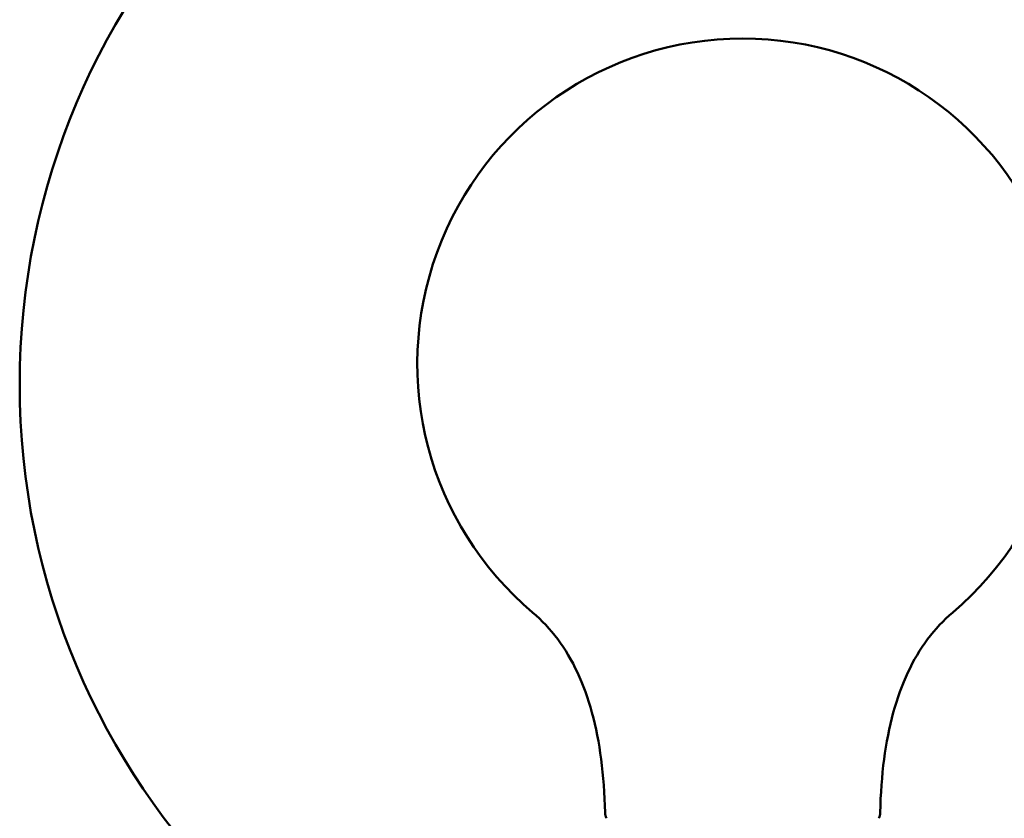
# Model space of a CAD drawing. Header units: millimetres. Extents: x 61 to 1929, y 482 to 2664.
# Tile 79 of 219: x 509 to 577, y 721 to 777. Entities that reach past the tile are written whole.
import ezdxf

# ---------------------------------------------------------------- set-up
doc = ezdxf.new("R2010")
doc.units = ezdxf.units.MM
doc.header["$LTSCALE"] = 10
doc.layers.add('Widoczne (ISO)', color=7, linetype='Continuous', lineweight=50)

msp = doc.modelspace()

# ---------------------------------------------------------------- linework, layer by layer
at = {"layer": 'Widoczne (ISO)'}
msp.add_circle((559.374, 751.354), 50, dxfattribs=at)
for centre, radius, start, end in [((559.374, 752.768), 22.5, 310.21496, 229.78504), ((550.863, 721.768), 1, 181.31456, 204.49824), ((567.886, 721.768), 1, 335.50176, 358.68544)]:
    msp.add_arc(centre, radius, start, end, dxfattribs=at)
for points in [[(544.847, 735.587), (545.486, 735.046), (546.064, 734.43), (547.098, 733.043), (547.554, 732.274), (548.345, 730.581), (548.679, 729.658), (549.226, 727.66), (549.439, 726.584), (549.742, 724.279), (549.833, 723.051), (549.863, 721.745)], [(573.902, 735.587), (573.263, 735.046), (572.685, 734.43), (571.65, 733.043), (571.194, 732.274), (570.404, 730.581), (570.069, 729.658), (569.522, 727.66), (569.31, 726.584), (569.006, 724.279), (568.915, 723.051), (568.885, 721.745)]]:
    msp.add_open_spline(points, degree=3, knots=[1, 1, 1, 1, 1.1906229, 1.1906229, 1.3812459, 1.3812459, 1.5718688, 1.5718688, 1.7624917, 1.7624917, 1.9531146, 1.9531146, 1.9531146, 1.9531146], dxfattribs=at)

doc.saveas('drawing.dxf')
